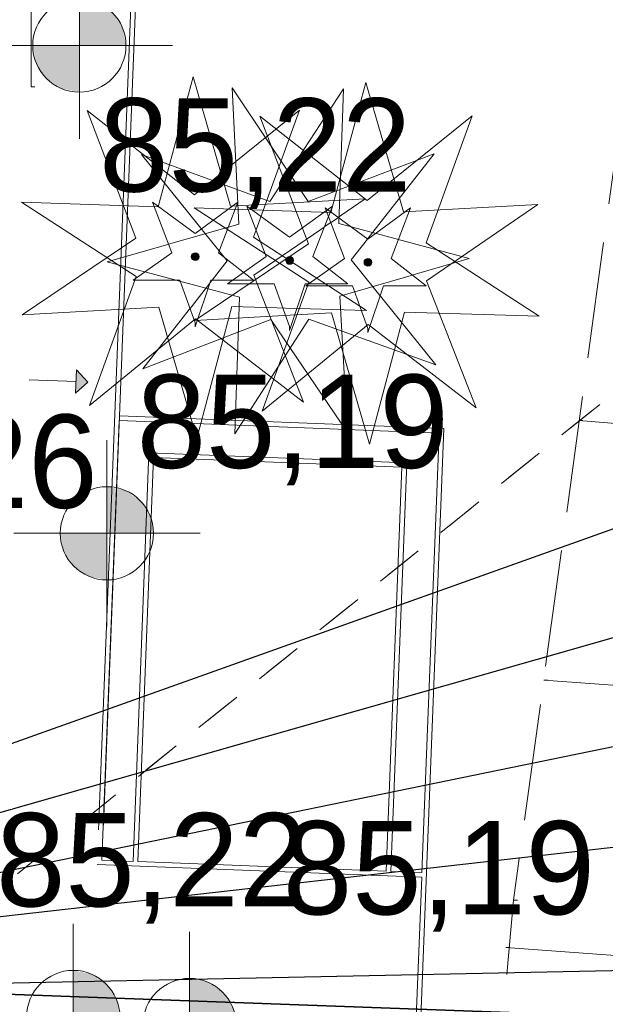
# Model space of a CAD drawing. Extents: x -134780 to 5540120, y 74663 to 5964901.
# Tile 63 of 84: x 5539599.85 to 5539607.39, y 5961335.7 to 5961348.37. Entities that reach past the tile are written whole.
import ezdxf
from ezdxf import colors
from ezdxf.entities.mleader import LeaderData, LeaderLine
from ezdxf.lldxf.tags import DXFTag
from ezdxf.math import Vec2, Vec3

# ---------------------------------------------------------------- set-up
doc = ezdxf.new("R2010")
doc.units = 0
doc.header["$MEASUREMENT"] = 0
doc.set_wipeout_variables(frame=1)
for name, pattern in [('L_0_03', [1, 0.5, -0.5]), ('L_0_06', [2, 1.5, -0.5]), ('Wipeout_Contour', [1000, 0, -1000])]:
    doc.linetypes.add(name, pattern=pattern)
for name, color, linetype, lineweight in [('#opisy', 7, 'Continuous', 0), ('000_Inne__niezydentyfikowane__Nr_Pióra__7', 7, 'Continuous', 13), ('0_Nr_Pióra__7', 7, 'Continuous', 13), ('_gaz', 2, 'Continuous', 90), ('Arch drogi_Nr_Pióra__21', 7, 'Continuous', 9), ('arch spadki_Nr_Pióra__21', 7, 'Continuous', 9), ('INWENT RZĘDNE_Nr_Pióra__21', 7, 'Continuous', 9), ('mapa', 7, 'Continuous', 13), ('skarpa_nieumocniona_Nr_Pióra__7', 7, 'Continuous', 13), ('Wstawianie_ramki_sekcyjnej_z_opisem_Nr_Pióra__7', 7, 'Continuous', 13), ('zasuwa_lub_zawor_Nr_Pióra__7', 7, 'Continuous', 13)]:
    doc.layers.add(name, color=color, linetype=linetype, lineweight=lineweight)
for name, color, linetype, lineweight, true_color in [('217_kontur_klasyfikacyjny_Nr_Pióra__3', 7, 'Continuous', 18, 0xff6600), ('218_kontur_uzytku_gruntowego_Nr_Pióra__3', 7, 'Continuous', 18, 0xff6600), ('Arch zieleń_Nr_Pióra__4', 7, 'Continuous', 9, 0x029e21), ('OT_ZagospodarowanieTerenu_P_Nr_Pióra__96', 7, 'Continuous', 13, 0x00d59f)]:
    doc.layers.add(name, color=color, linetype=linetype, lineweight=lineweight, true_color=true_color)
for name, color, linetype in [('arch spadki', 7, 'Continuous'), ('INWENT RZĘDNE', 7, 'Continuous'), ('OT_ZagospodarowanieTerenu_P', 7, 'Continuous')]:
    doc.layers.add(name, color=color, linetype=linetype)
doc.styles.add('GENERATED_STYLE_1', font='txt')
doc.styles.get("Standard").update_dxf_attribs({"font": 'txt', "bigfont": 'BIGFONT.SHX'})
tags = doc.linetypes.add('DASH', pattern=[15, 10, -5]).pattern_tags.tags
tags[6:7] = [DXFTag(74, 4), DXFTag(75, 0), DXFTag(340, '0'), DXFTag(46, 0.0), DXFTag(50, 0.0), DXFTag(44, 0.0), DXFTag(45, 0.0)]
tags[4:5] = [DXFTag(74, 4), DXFTag(75, 0), DXFTag(340, '0'), DXFTag(46, 0.0), DXFTag(50, 0.0), DXFTag(44, 0.0), DXFTag(45, 0.0)]

# ---------------------------------------------------------------- blocks, each defined once
blk = doc.blocks.new('Koty wysokościowe_28', base_point=(-112860, 116384))
at = {"layer": 'INWENT RZĘDNE_Nr_Pióra__21', "linetype": 'Continuous'}
for points in [[(-112860, 116384), (-112260, 116384), (-112306, 116614), (-112436, 116808), (-112631, 116938), (-112860, 116984)], [(-112860, 116384), (-113460, 116384), (-113415, 116154), (-113284, 115960), (-113090, 115830), (-112860, 115784)]]:
    blk.add_hatch(color=256, dxfattribs=at).paths.add_polyline_path(points, flags=0)
for p, q in [((-112860, 115184), (-112860, 117584)), ((-114060, 116384), (-111660, 116384))]:
    blk.add_line(p, q, dxfattribs=at)
blk.add_circle((-112860, 116384), 600, dxfattribs=at)
at = {"layer": 'INWENT RZĘDNE_Nr_Pióra__21', "insert": (-112477, 117002), "char_height": 1200, "attachment_point": 7, "style": 'GENERATED_STYLE_1'}
blk.add_mtext('{85,19}', dxfattribs=at)
blk = doc.blocks.new('Koty wysokościowe_27', base_point=(-113215, 122659))
at = {"layer": 'INWENT RZĘDNE_Nr_Pióra__21', "linetype": 'Continuous'}
for points in [[(-113215, 122659), (-112615, 122659), (-112661, 122889), (-112791, 123083), (-112986, 123213), (-113215, 123259)], [(-113215, 122659), (-113815, 122659), (-113770, 122429), (-113640, 122235), (-113445, 122105), (-113215, 122059)]]:
    blk.add_hatch(color=256, dxfattribs=at).paths.add_polyline_path(points, flags=0)
for p, q in [((-113215, 121459), (-113215, 123859)), ((-114415, 122659), (-112015, 122659))]:
    blk.add_line(p, q, dxfattribs=at)
blk.add_circle((-113215, 122659), 600, dxfattribs=at)
at = {"layer": 'INWENT RZĘDNE_Nr_Pióra__21', "insert": (-112959, 120557), "char_height": 1200, "attachment_point": 7, "style": 'GENERATED_STYLE_1'}
blk.add_mtext('{85,22}', dxfattribs=at)
blk = doc.blocks.new('Koty wysokościowe_26', base_point=(-111796, 110059))
at = {"layer": 'INWENT RZĘDNE_Nr_Pióra__21', "linetype": 'Continuous'}
for points in [[(-111796, 110059), (-111196, 110059), (-111242, 110289), (-111372, 110484), (-111567, 110614), (-111796, 110659)], [(-111796, 110059), (-112396, 110059), (-112351, 109830), (-112221, 109635), (-112026, 109505), (-111796, 109459)]]:
    blk.add_hatch(color=256, dxfattribs=at).paths.add_polyline_path(points, flags=0)
for p, q in [((-111796, 108859), (-111796, 111259)), ((-112996, 110059), (-110596, 110059))]:
    blk.add_line(p, q, dxfattribs=at)
blk.add_circle((-111796, 110059), 600, dxfattribs=at)
at = {"layer": 'INWENT RZĘDNE_Nr_Pióra__21', "insert": (-110596, 111259), "char_height": 1200, "attachment_point": 7, "style": 'GENERATED_STYLE_1'}
blk.add_mtext('{85,19}', dxfattribs=at)
blk = doc.blocks.new('Koty wysokościowe_24', base_point=(-113294, 110163))
at = {"layer": 'INWENT RZĘDNE_Nr_Pióra__21', "linetype": 'Continuous'}
for points in [[(-113294, 110163), (-112694, 110163), (-112739, 110392), (-112869, 110587), (-113064, 110717), (-113294, 110763)], [(-113294, 110163), (-113894, 110163), (-113848, 109933), (-113718, 109738), (-113523, 109608), (-113294, 109563)]]:
    blk.add_hatch(color=256, dxfattribs=at).paths.add_polyline_path(points, flags=0)
for p, q in [((-113294, 108963), (-113294, 111363)), ((-114494, 110163), (-112094, 110163))]:
    blk.add_line(p, q, dxfattribs=at)
blk.add_circle((-113294, 110163), 600, dxfattribs=at)
at = {"layer": 'INWENT RZĘDNE_Nr_Pióra__21', "insert": (-114288, 111363), "char_height": 1200, "attachment_point": 7, "style": 'GENERATED_STYLE_1'}
blk.add_mtext('{85,22}', dxfattribs=at)
blk = doc.blocks.new('Koty wysokościowe_11', base_point=(-117408, 118229))
at = {"layer": 'INWENT RZĘDNE_Nr_Pióra__21', "linetype": 'Continuous'}
for points in [[(-117408, 118229), (-116808, 118229), (-116854, 118458), (-116984, 118653), (-117178, 118783), (-117408, 118829)], [(-117408, 118229), (-118008, 118229), (-117962, 117999), (-117832, 117804), (-117638, 117674), (-117408, 117629)]]:
    blk.add_hatch(color=256, dxfattribs=at).paths.add_polyline_path(points, flags=0)
for p, q in [((-117408, 117029), (-117408, 119429)), ((-118608, 118229), (-116208, 118229))]:
    blk.add_line(p, q, dxfattribs=at)
blk.add_circle((-117408, 118229), 600, dxfattribs=at)
at = {"layer": 'INWENT RZĘDNE_Nr_Pióra__21', "insert": (-116996, 116489), "char_height": 1200, "attachment_point": 7, "style": 'GENERATED_STYLE_1'}
blk.add_mtext('{85,26}', dxfattribs=at)
blk = doc.blocks.new('Koty wysokościowe_10', base_point=(-117237, 122952))
at = {"layer": 'INWENT RZĘDNE_Nr_Pióra__21', "linetype": 'Continuous'}
for points in [[(-117237, 122952), (-116637, 122952), (-116683, 123181), (-116813, 123376), (-117008, 123506), (-117237, 123552)], [(-117237, 122952), (-117837, 122952), (-117791, 122722), (-117661, 122527), (-117467, 122397), (-117237, 122352)]]:
    blk.add_hatch(color=256, dxfattribs=at).paths.add_polyline_path(points, flags=0)
for p, q in [((-117237, 121752), (-117237, 124152)), ((-118437, 122952), (-116037, 122952))]:
    blk.add_line(p, q, dxfattribs=at)
blk.add_circle((-117237, 122952), 600, dxfattribs=at)
at = {"layer": 'INWENT RZĘDNE_Nr_Pióra__21', "insert": (-116037, 124152), "char_height": 1200, "attachment_point": 7, "style": 'GENERATED_STYLE_1'}
blk.add_mtext('{85,26}', dxfattribs=at)
blk = doc.blocks.new('Linia_7', base_point=(-113862, 118361))
at = {"layer": 'arch spadki_Nr_Pióra__21', "linetype": 'Continuous'}
blk.add_hatch(color=256, dxfattribs=at).paths.add_polyline_path([(-113107, 118331), (-113263, 118187), (-113251, 118487)], flags=0)
for p, q in [((-113263, 118187), (-113251, 118487)), ((-113107, 118331), (-113251, 118487)), ((-113862, 118361), (-113257, 118337)), ((-113107, 118331), (-113263, 118187))]:
    blk.add_line(p, q, dxfattribs=at)
blk = doc.blocks.new('mapa')
at = {"layer": '000_Inne__niezydentyfikowane__Nr_Pióra__7', "color": 252, "linetype": 'Continuous', "flags": 128}
for points in [[(5539611.85, 5961342.82), (5539607.05, 5961343.21)], [(5539611.58, 5961339.51), (5539606.6, 5961339.87)], [(5539611.33, 5961336.05), (5539606.11, 5961336.43)]]:
    blk.add_lwpolyline(points, dxfattribs=at)
at = {"layer": '0_Nr_Pióra__7', "color": 252, "linetype": 'Continuous'}
for p, q in [((5539600, 5961347.5), (5539600.05, 5961347.5)), ((5539607.05, 5961343.21), (5539607.1, 5961343.21)), ((5539606.6, 5961339.87), (5539606.65, 5961339.87)), ((5539606.21, 5961337.04), (5539606.26, 5961337.04)), ((5539606.11, 5961336.43), (5539606.16, 5961336.43))]:
    blk.add_line(p, q, dxfattribs=at)
at = {"layer": 'Arch drogi_Nr_Pióra__21', "linetype": 'Continuous'}
for p, q in [((5539601.137, 5961343.27), (5539605.313, 5961343.107)), ((5539600.913, 5961337.555), (5539601.134, 5961343.21)), ((5539601.134, 5961343.21), (5539605.251, 5961343.049)), ((5539605.007, 5961335.273), (5539605.313, 5961343.107)), ((5539605.007, 5961335.273), (5539605.313, 5961343.107)), ((5539605.03, 5961337.394), (5539605.251, 5961343.049)), ((5539601.313, 5961337.539), (5539601.518, 5961342.795)), ((5539601.518, 5961342.795), (5539604.836, 5961342.665)), ((5539601.576, 5961342.733), (5539601.373, 5961337.537)), ((5539604.773, 5961342.608), (5539601.576, 5961342.733)), ((5539604.63, 5961337.409), (5539604.836, 5961342.665)), ((5539604.57, 5961337.412), (5539604.773, 5961342.608)), ((5539600.913, 5961337.555), (5539601.313, 5961337.539)), ((5539600.913, 5961337.555), (5539601.313, 5961337.539)), ((5539600.851, 5961337.497), (5539605.028, 5961337.334)), ((5539601.373, 5961337.537), (5539604.57, 5961337.412)), ((5539601.373, 5961337.537), (5539604.57, 5961337.412)), ((5539604.95, 5961335.335), (5539605.028, 5961337.334))]:
    blk.add_line(p, q, dxfattribs=at)
at = {"layer": 'Arch drogi_Nr_Pióra__21', "color": 252, "linetype": 'Continuous'}
blk.add_line((5539604.63, 5961337.409), (5539605.03, 5961337.394), dxfattribs=at)
at = {"layer": 'Arch drogi_Nr_Pióra__21', "linetype": 'Continuous', "flags": 128}
blk.add_lwpolyline([(5539600, 5961347.5), (5539600, 5961352.5)], dxfattribs=at)
at = {"layer": 'Arch zieleń_Nr_Pióra__4', "color": 252, "linetype": 'Continuous'}
for p, q in [((5539602.104, 5961346.113), (5539600.722, 5961347.197)), ((5539602.104, 5961346.113), (5539603.456, 5961347.2)), ((5539604.326, 5961346.04), (5539602.944, 5961347.124)), ((5539604.326, 5961346.04), (5539605.678, 5961347.127))]:
    blk.add_line(p, q, dxfattribs=at)
at = {"layer": 'skarpa_nieumocniona_Nr_Pióra__7', "color": 252, "linetype": 'L_0_06', "flags": 128}
blk.add_lwpolyline([(5539605.581, 5961330.108), (5539606.21, 5961337.04), (5539607.5, 5961346.46), (5539608.69, 5961355.58), (5539609.63, 5961362.19), (5539610.3, 5961368.66), (5539612.89, 5961368.52), (5539613.33, 5961365.93), (5539612.95, 5961360.38), (5539612.48, 5961350.68), (5539611.64, 5961340.27), (5539611.12, 5961333.14), (5539610.151, 5961329.37)], close=True, dxfattribs=at)
at = {"layer": 'Wstawianie_ramki_sekcyjnej_z_opisem_Nr_Pióra__7', "color": 252, "linetype": 'Continuous', "flags": 128}
blk.add_lwpolyline([(5539600, 5961347.5), (5539600, 5961352.5)], dxfattribs=at)
blk.add_lwpolyline([(5539600, 5961347.5), (5539600, 5961352.5)], dxfattribs=at)
blk.add_lwpolyline([(5539600, 5961347.5), (5539600, 5961352.5)], dxfattribs=at)
at = {"layer": 'arch spadki', "color": 252, "linetype": 'Continuous', "xscale": 0.001, "yscale": 0.001, "zscale": 0.001}
blk.add_blockref('Linia_7', (5539599.975, 5961343.735), dxfattribs=at)
at = {"layer": 'INWENT RZĘDNE', "color": 252, "xscale": 0.001, "yscale": 0.001, "zscale": 0.001}
for name, p in [('Koty wysokościowe_10', (5539596.6, 5961348.326)), ('Koty wysokościowe_11', (5539596.43, 5961343.603)), ('Koty wysokościowe_28', (5539600.977, 5961341.759)), ('Koty wysokościowe_24', (5539600.544, 5961335.537)), ('Koty wysokościowe_26', (5539602.041, 5961335.434))]:
    blk.add_blockref(name, p, dxfattribs=at)
at = {"color": 252, "linetype": 'Wipeout_Contour', "lineweight": 0, "ltscale": 1802277.867018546}
blk.add_wipeout([(5539602.113, 5961344.467), (5539602.113, 5961344.417), (5539602.313, 5961345.017), (5539602.863, 5961345.017), (5539602.413, 5961345.367), (5539602.663, 5961346.017), (5539602.113, 5961345.617), (5539601.563, 5961346.017), (5539601.813, 5961345.367), (5539601.313, 5961345.017), (5539601.913, 5961345.017)], dxfattribs=at).dxf.layer = 'OT_ZagospodarowanieTerenu_P'
at = {"layer": 'OT_ZagospodarowanieTerenu_P_Nr_Pióra__96', "linetype": 'Continuous'}
blk.add_hatch(color=252, dxfattribs=at).paths.add_polyline_path([(5539602.113, 5961345.267, 1), (5539602.113, 5961345.367, 1)], flags=0)
at = {"layer": 'Arch drogi_Nr_Pióra__21', "linetype": 'Continuous'}
for p, q in [((5539600.931, 5961338.004), (5539601.453, 5961351.364)), ((5539600.868, 5961337.947), (5539601.391, 5961351.306))]:
    blk.add_line(p, q, dxfattribs=at)
at = {"layer": 'Arch zieleń_Nr_Pióra__4', "color": 252, "linetype": 'Continuous'}
for p, q in [((5539601.635, 5961345.957), (5539602.086, 5961347.632)), ((5539601.348, 5961345.557), (5539600.722, 5961347.197)), ((5539601.635, 5961345.957), (5539599.879, 5961346.018)), ((5539601.352, 5961345.063), (5539599.879, 5961346.018)), ((5539601.348, 5961345.557), (5539599.885, 5961344.571)), ((5539601.352, 5961345.063), (5539600.751, 5961343.403)), ((5539601.646, 5961344.666), (5539599.885, 5961344.571)), ((5539601.646, 5961344.666), (5539602.135, 5961342.979)), ((5539602.118, 5961344.519), (5539600.751, 5961343.403))]:
    blk.add_line(p, q, dxfattribs=at)
at = {"layer": 'OT_ZagospodarowanieTerenu_P_Nr_Pióra__96', "color": 252, "linetype": 'Continuous'}
blk.add_line((5539602.113, 5961345.317), (5539602.163, 5961345.317), dxfattribs=at)
at = {"layer": 'OT_ZagospodarowanieTerenu_P_Nr_Pióra__96', "color": 252, "linetype": 'Continuous', "flags": 128}
blk.add_lwpolyline([(5539602.113, 5961344.467), (5539602.113, 5961344.417), (5539602.313, 5961345.017), (5539602.863, 5961345.017), (5539602.413, 5961345.367), (5539602.663, 5961346.017), (5539602.113, 5961345.617), (5539601.563, 5961346.017), (5539601.813, 5961345.367), (5539601.313, 5961345.017), (5539601.913, 5961345.017)], close=True, dxfattribs=at)
at = {"layer": 'OT_ZagospodarowanieTerenu_P_Nr_Pióra__96', "color": 252, "linetype": 'Continuous'}
blk.add_circle((5539602.113, 5961345.317), 0.05, dxfattribs=at)
at = {"color": 252, "linetype": 'Wipeout_Contour', "lineweight": 0, "ltscale": 1792802.445961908}
blk.add_wipeout([(5539603.328, 5961344.419), (5539603.328, 5961344.369), (5539603.528, 5961344.969), (5539604.078, 5961344.969), (5539603.628, 5961345.319), (5539603.878, 5961345.969), (5539603.328, 5961345.569), (5539602.778, 5961345.969), (5539603.028, 5961345.319), (5539602.528, 5961344.969), (5539603.128, 5961344.969)], dxfattribs=at).dxf.layer = 'OT_ZagospodarowanieTerenu_P'
at = {"layer": 'OT_ZagospodarowanieTerenu_P_Nr_Pióra__96', "linetype": 'Continuous'}
blk.add_hatch(color=252, dxfattribs=at).paths.add_polyline_path([(5539603.328, 5961345.219, 1), (5539603.328, 5961345.319, 1)], flags=0)
at = {"layer": 'Arch zieleń_Nr_Pióra__4', "color": 252, "linetype": 'Continuous'}
for p, q in [((5539602.569, 5961345.966), (5539602.086, 5961347.632)), ((5539603.566, 5961346.028), (5539602.59, 5961347.488)), ((5539602.676, 5961345.734), (5539602.59, 5961347.488)), ((5539603.072, 5961346.026), (5539604.021, 5961347.478)), ((5539602.864, 5961345.569), (5539603.456, 5961347.2)), ((5539603.072, 5961346.026), (5539601.423, 5961346.63)), ((5539602.526, 5961345.263), (5539601.423, 5961346.63)), ((5539603.566, 5961346.028), (5539605.189, 5961346.641)), ((5539602.676, 5961345.734), (5539600.978, 5961345.252)), ((5539602.682, 5961344.795), (5539600.978, 5961345.252)), ((5539602.526, 5961345.263), (5539601.439, 5961343.873)), ((5539602.682, 5961344.795), (5539602.623, 5961343.04)), ((5539602.584, 5961344.677), (5539602.135, 5961342.979)), ((5539603.085, 5961344.509), (5539601.439, 5961343.873))]:
    blk.add_line(p, q, dxfattribs=at)
at = {"layer": 'OT_ZagospodarowanieTerenu_P_Nr_Pióra__96', "color": 252, "linetype": 'Continuous'}
blk.add_line((5539603.328, 5961345.269), (5539603.378, 5961345.269), dxfattribs=at)
at = {"layer": 'OT_ZagospodarowanieTerenu_P_Nr_Pióra__96', "color": 252, "linetype": 'Continuous', "flags": 128}
for points in [[(5539602.113, 5961344.467), (5539601.913, 5961345.017), (5539601.313, 5961345.017), (5539601.813, 5961345.367), (5539601.563, 5961346.017), (5539602.113, 5961345.617), (5539602.663, 5961346.017), (5539602.413, 5961345.367), (5539602.863, 5961345.017), (5539602.313, 5961345.017), (5539602.113, 5961344.417)], [(5539603.328, 5961344.419), (5539603.328, 5961344.369), (5539603.528, 5961344.969), (5539604.078, 5961344.969), (5539603.628, 5961345.319), (5539603.878, 5961345.969), (5539603.328, 5961345.569), (5539602.778, 5961345.969), (5539603.028, 5961345.319), (5539602.528, 5961344.969), (5539603.128, 5961344.969)]]:
    blk.add_lwpolyline(points, close=True, dxfattribs=at)
at = {"layer": 'OT_ZagospodarowanieTerenu_P_Nr_Pióra__96', "color": 252, "linetype": 'Continuous'}
blk.add_circle((5539603.328, 5961345.269), 0.05, dxfattribs=at)
at = {"color": 252, "linetype": 'Wipeout_Contour', "lineweight": 0, "ltscale": 1785106.995190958}
blk.add_wipeout([(5539604.335, 5961344.394), (5539604.335, 5961344.344), (5539604.535, 5961344.944), (5539605.085, 5961344.944), (5539604.635, 5961345.294), (5539604.885, 5961345.944), (5539604.335, 5961345.544), (5539603.785, 5961345.944), (5539604.035, 5961345.294), (5539603.535, 5961344.944), (5539604.135, 5961344.944)], dxfattribs=at).dxf.layer = 'OT_ZagospodarowanieTerenu_P'
at = {"layer": 'OT_ZagospodarowanieTerenu_P_Nr_Pióra__96', "linetype": 'Continuous'}
blk.add_hatch(color=252, dxfattribs=at).paths.add_polyline_path([(5539604.335, 5961345.194, 1), (5539604.335, 5961345.294, 1)], flags=0)
at = {"layer": '217_kontur_klasyfikacyjny_Nr_Pióra__3', "color": 252, "linetype": 'L_0_03', "flags": 128}
for points in [[(5539595.25, 5961333.69), (5539613.45, 5961348.36)], [(5539613.45, 5961348.36), (5539595.25, 5961333.69)]]:
    blk.add_lwpolyline(points, dxfattribs=at)
at = {"layer": '218_kontur_uzytku_gruntowego_Nr_Pióra__3', "color": 252, "linetype": 'L_0_03', "flags": 128}
for points in [[(5539595.25, 5961333.69), (5539613.45, 5961348.36)], [(5539613.45, 5961348.36), (5539595.25, 5961333.69)]]:
    blk.add_lwpolyline(points, dxfattribs=at)
at = {"layer": 'Arch zieleń_Nr_Pióra__4', "color": 252, "linetype": 'Continuous'}
for p, q in [((5539603.857, 5961345.884), (5539604.308, 5961347.559)), ((5539604.791, 5961345.893), (5539604.308, 5961347.559)), ((5539603.963, 5961345.744), (5539604.021, 5961347.478)), ((5539603.57, 5961345.484), (5539602.944, 5961347.124)), ((5539605.086, 5961345.496), (5539605.678, 5961347.127)), ((5539604.12, 5961345.275), (5539605.189, 5961346.641)), ((5539602.569, 5961345.966), (5539604.301, 5961346.06)), ((5539602.869, 5961345.08), (5539604.301, 5961346.06)), ((5539603.857, 5961345.884), (5539602.101, 5961345.945)), ((5539603.574, 5961344.99), (5539602.101, 5961345.945)), ((5539604.791, 5961345.893), (5539606.523, 5961345.987)), ((5539605.091, 5961345.007), (5539606.523, 5961345.987)), ((5539603.963, 5961345.744), (5539605.639, 5961345.295)), ((5539602.864, 5961345.569), (5539604.318, 5961344.624)), ((5539603.57, 5961345.484), (5539602.107, 5961344.498)), ((5539605.086, 5961345.496), (5539606.54, 5961344.551)), ((5539603.973, 5961344.809), (5539605.639, 5961345.295)), ((5539604.12, 5961345.275), (5539605.209, 5961343.925)), ((5539602.869, 5961345.08), (5539603.508, 5961343.444)), ((5539603.574, 5961344.99), (5539602.973, 5961343.33)), ((5539605.091, 5961345.007), (5539605.73, 5961343.371)), ((5539603.973, 5961344.809), (5539604.072, 5961343.056)), ((5539602.584, 5961344.677), (5539604.318, 5961344.624)), ((5539603.868, 5961344.593), (5539602.107, 5961344.498)), ((5539602.118, 5961344.519), (5539603.508, 5961343.444)), ((5539603.577, 5961344.514), (5539602.623, 5961343.04)), ((5539603.577, 5961344.514), (5539605.209, 5961343.925)), ((5539603.868, 5961344.593), (5539604.357, 5961342.906)), ((5539604.806, 5961344.604), (5539604.357, 5961342.906)), ((5539604.806, 5961344.604), (5539606.54, 5961344.551)), ((5539604.34, 5961344.446), (5539602.973, 5961343.33)), ((5539603.085, 5961344.509), (5539604.072, 5961343.056)), ((5539604.34, 5961344.446), (5539605.73, 5961343.371))]:
    blk.add_line(p, q, dxfattribs=at)
at = {"layer": 'OT_ZagospodarowanieTerenu_P_Nr_Pióra__96', "color": 252, "linetype": 'Continuous'}
blk.add_line((5539604.335, 5961345.244), (5539604.385, 5961345.244), dxfattribs=at)
at = {"layer": 'OT_ZagospodarowanieTerenu_P_Nr_Pióra__96', "color": 252, "linetype": 'Continuous', "flags": 128}
for points in [[(5539603.328, 5961344.419), (5539603.128, 5961344.969), (5539602.528, 5961344.969), (5539603.028, 5961345.319), (5539602.778, 5961345.969), (5539603.328, 5961345.569), (5539603.878, 5961345.969), (5539603.628, 5961345.319), (5539604.078, 5961344.969), (5539603.528, 5961344.969), (5539603.328, 5961344.369)], [(5539604.335, 5961344.394), (5539604.335, 5961344.344), (5539604.535, 5961344.944), (5539605.085, 5961344.944), (5539604.635, 5961345.294), (5539604.885, 5961345.944), (5539604.335, 5961345.544), (5539603.785, 5961345.944), (5539604.035, 5961345.294), (5539603.535, 5961344.944), (5539604.135, 5961344.944)], [(5539604.335, 5961344.394), (5539604.135, 5961344.944), (5539603.535, 5961344.944), (5539604.035, 5961345.294), (5539603.785, 5961345.944), (5539604.335, 5961345.544), (5539604.885, 5961345.944), (5539604.635, 5961345.294), (5539605.085, 5961344.944), (5539604.535, 5961344.944), (5539604.335, 5961344.344)]]:
    blk.add_lwpolyline(points, close=True, dxfattribs=at)
at = {"layer": 'OT_ZagospodarowanieTerenu_P_Nr_Pióra__96', "color": 252, "linetype": 'Continuous'}
blk.add_circle((5539604.335, 5961345.244), 0.05, dxfattribs=at)
at = {"layer": 'INWENT RZĘDNE', "color": 252, "xscale": 0.001, "yscale": 0.001, "zscale": 0.001}
blk.add_blockref('Koty wysokościowe_27', (5539600.622, 5961348.034), dxfattribs=at)

msp = doc.modelspace()

# ---------------------------------------------------------------- block references
at = {"layer": 'mapa', "color": 4, "lineweight": 40}
msp.add_blockref('mapa', (0, 0), dxfattribs=at)

# ---------------------------------------------------------------- next in the draw order: linework, layer by layer
at = {"layer": '_gaz', "color": 30, "linetype": 'DASH', "lineweight": 35, "ltscale": 0.1}
msp.add_line((5539593.112, 5961336.073), (5539615.456, 5961335.255), dxfattribs=at)

# ---------------------------------------------------------------- next in the draw order: leaders
at = {"layer": '#opisy', "lineweight": 0}
ml = msp.add_multileader_mtext('Standard', dxfattribs=at)
ml.set_content('\\fArial|b0|i0|c238|p34;\\A1;G13 ', color=256)
ml.set_leader_properties()
ml.build(insert=Vec2(0, 0))
ml.multileader.update_dxf_attribs({"text_left_attachment_type": 5, "text_right_attachment_type": 5, "dogleg_length": 0.36, "arrow_head_size": 0.18})
ctx = ml.context
ctx.base_point, ctx.char_height, ctx.arrow_head_size, ctx.landing_gap_size, ctx.plane_origin = Vec3(5539617.929, 5961346.941), 1.5, 0.18, 0.09, Vec3(5539618.266, 5961316.16)
ctx.left_attachment, ctx.right_attachment = 5, 5
notes = []
notes.append((ctx, [(0, (1, 1, 0), (5539617.569, 5961345.416), (1, 0), 0.36, [(0, [(5539593.565, 5961336.851)], 0, [])])]))
ctx.mtext.insert, ctx.mtext.flow_direction = Vec3(5539618.019, 5961347.241), 5
ml = msp.add_multileader_mtext('Standard', dxfattribs=at)
ml.set_content('\\fArial|b0|i0|c238|p34;\\A1;G12 ', color=256)
ml.set_leader_properties()
ml.build(insert=Vec2(0, 0))
ml.multileader.update_dxf_attribs({"text_left_attachment_type": 5, "text_right_attachment_type": 5, "dogleg_length": 0.36, "arrow_head_size": 0.18})
ctx = ml.context
ctx.base_point, ctx.char_height, ctx.arrow_head_size, ctx.landing_gap_size, ctx.plane_origin = Vec3(5539617.929, 5961342.606), 1.5, 0.18, 0.09, Vec3(5539618.266, 5961315.561)
ctx.left_attachment, ctx.right_attachment = 5, 5
notes.append((ctx, [(0, (1, 1, 0), (5539617.569, 5961343.291), (1, 0), 0.36, [(0, [(5539592.97, 5961336.279)], 0, [])])]))
ctx.mtext.insert, ctx.mtext.flow_direction = Vec3(5539618.019, 5961345.117), 5
ml = msp.add_multileader_mtext('Standard', dxfattribs=at)
ml.set_content('\\fArial|b0|i0|c238|p34;\\A1;G14 ', color=256)
ml.set_leader_properties()
ml.build(insert=Vec2(0, 0))
ml.multileader.update_dxf_attribs({"text_left_attachment_type": 5, "text_right_attachment_type": 5, "dogleg_length": 0.36, "arrow_head_size": 0.18})
ctx = ml.context
ctx.base_point, ctx.char_height, ctx.arrow_head_size, ctx.landing_gap_size, ctx.plane_origin = Vec3(5539617.929, 5961342.612), 1.5, 0.18, 0.09, Vec3(5539618.266, 5961311.83)
ctx.left_attachment, ctx.right_attachment = 5, 5
notes.append((ctx, [(0, (1, 1, 0), (5539617.569, 5961341.086), (1, 0), 0.36, [(0, [(5539596.425, 5961336.746)], 0, [])])]))
ctx.mtext.insert, ctx.mtext.flow_direction = Vec3(5539618.019, 5961342.912), 5
ml = msp.add_multileader_mtext('Standard', dxfattribs=at)
ml.set_content('\\fArial|b0|i0|c238|p34;\\A1;G1 ', color=256)
ml.set_leader_properties()
ml.build(insert=Vec2(0, 0))
ml.multileader.update_dxf_attribs({"text_left_attachment_type": 5, "text_right_attachment_type": 5, "dogleg_length": 0.36, "arrow_head_size": 0.18})
ctx = ml.context
ctx.base_point, ctx.char_height, ctx.arrow_head_size, ctx.landing_gap_size, ctx.plane_origin = Vec3(5539614.152, 5961341.082), 1.5, 0.18, 0.09, Vec3(5539618.066, 5961314.164)
ctx.left_attachment, ctx.right_attachment = 5, 5
notes.append((ctx, [(0, (1, 1, 0), (5539617.369, 5961338.843), (1, 0), 0.36, [(0, [(5539592.962, 5961336.079)], 0, [])])]))
ctx.mtext.insert, ctx.mtext.flow_direction = Vec3(5539617.819, 5961340.668), 5
ml = msp.add_multileader_mtext('Standard', dxfattribs=at)
ml.set_content('\\fArial|b0|i0|c238|p34;\\A1;G2 ', color=256)
ml.set_leader_properties()
ml.build(insert=Vec2(0, 0))
ml.multileader.update_dxf_attribs({"text_left_attachment_type": 5, "text_right_attachment_type": 5, "dogleg_length": 0.36, "arrow_head_size": 0.18})
ctx = ml.context
ctx.base_point, ctx.char_height, ctx.arrow_head_size, ctx.landing_gap_size, ctx.plane_origin = Vec3(5539617.687, 5961337.868), 1.5, 0.18, 0.09, Vec3(5539618.023, 5961310.138)
ctx.left_attachment, ctx.right_attachment = 5, 5
notes.append((ctx, [(0, (1, 1, 0), (5539617.327, 5961336.342), (1, 0), 0.36, [(0, [(5539592.952, 5961335.834)], 0, [])])]))
ctx.mtext.insert, ctx.mtext.flow_direction = Vec3(5539617.777, 5961338.168), 5
ml = msp.add_multileader_mtext('Standard', dxfattribs=at)
ml.set_content('\\fArial|b0|i0|c238|p34;\\A1;G3 ', color=256)
ml.set_leader_properties()
ml.build(insert=Vec2(0, 0))
ml.multileader.update_dxf_attribs({"text_left_attachment_type": 5, "text_right_attachment_type": 5, "dogleg_length": 0.36, "arrow_head_size": 0.18})
ctx = ml.context
ctx.base_point, ctx.char_height, ctx.arrow_head_size, ctx.landing_gap_size, ctx.plane_origin = Vec3(5539617.206, 5961334.679), 1.5, 0.18, 0.09, Vec3(5539617.543, 5961306.949)
ctx.left_attachment, ctx.right_attachment = 5, 5
notes.append((ctx, [(0, (1, 1, 0), (5539616.846, 5961333.153), (1, 0), 0.36, [(0, [(5539593.819, 5961335.8)], 0, [])])]))
ctx.mtext.insert, ctx.mtext.flow_direction = Vec3(5539617.296, 5961334.979), 5
for ctx, leaders in notes:
    for number, flags, end, landing, length, lines in leaders:
        leader = LeaderData()
        leader.index, (leader.has_last_leader_line, leader.has_dogleg_vector, leader.attachment_direction) = number, flags
        leader.last_leader_point, leader.dogleg_vector, leader.dogleg_length = Vec3(end), Vec3(landing), length
        for number, points, colour, breaks in lines:
            line = LeaderLine()
            line.index, line.vertices, line.color, line.breaks = number, Vec3.list(points), colors.encode_raw_color(colour), breaks
            leader.lines.append(line)
        ctx.leaders.append(leader)

# ---------------------------------------------------------------- next in the draw order: wipeouts: each hides what was drawn before it
msp.add_wipeout([(5539444.713, 5961266.963), (5539444.713, 5961415.463), (5539654.713, 5961415.463), (5539651.713, 5961412.413), (5539457.213, 5961412.413), (5539457.213, 5961270.013), (5539651.713, 5961270.013), (5539654.713, 5961266.963)]).dxf.layer = 'zasuwa_lub_zawor_Nr_Pióra__7'

doc.saveas('drawing.dxf')
